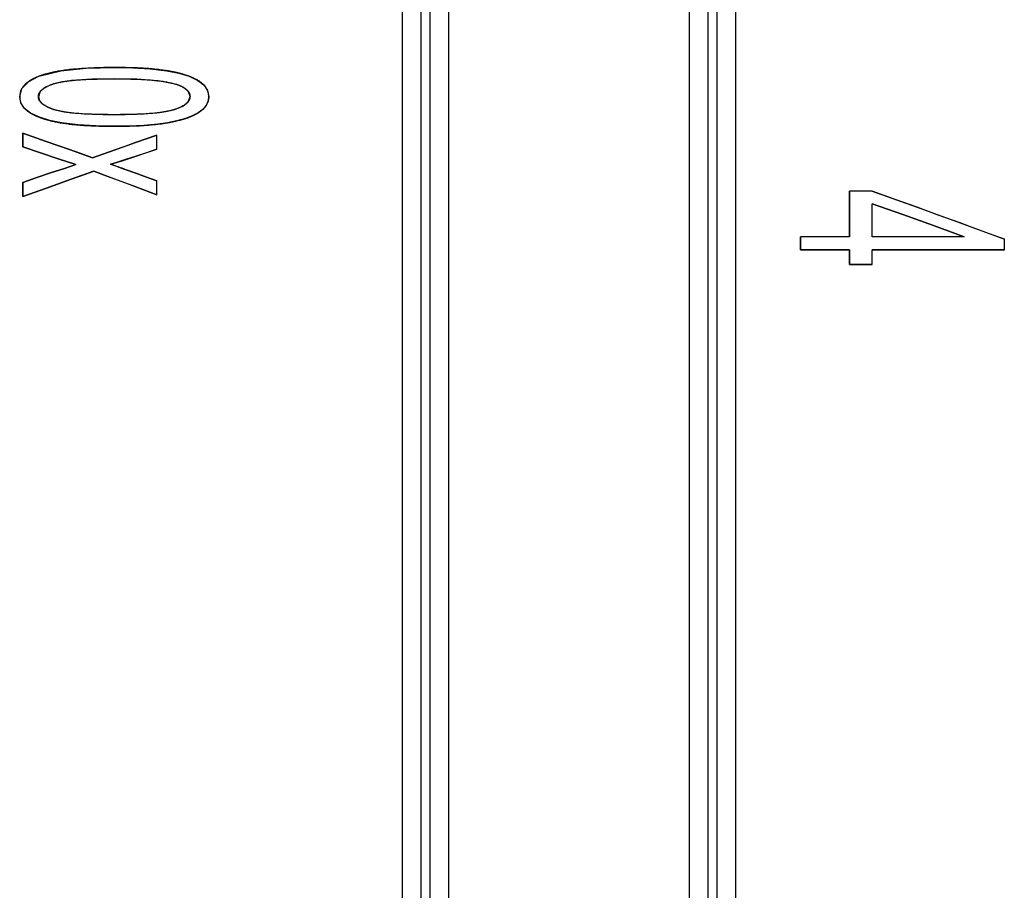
# Model space of a CAD drawing. Header units: millimetres. Extents: x -360 to -91, y -544 to -437.
# Tile 36 of 40: x -183 to -173, y -482 to -472. Entities that reach past the tile are written whole.
import ezdxf

# ---------------------------------------------------------------- set-up
doc = ezdxf.new("R2010")
doc.units = ezdxf.units.MM
doc.header["$LTSCALE"] = 16.335
doc.layers.get('0').update_dxf_attribs({"linetype": 'CONTINUOUS'})

msp = doc.modelspace()

# ---------------------------------------------------------------- linework, layer by layer
at = {"color": 3, "linetype": 'Continuous'}
for p, q in [((-178.629, -493.888), (-178.629, -464.888)), ((-176.029, -493.888), (-176.029, -464.888)), ((-175.529, -523.488), (-175.529, -464.888)), ((-179.129, -523.388), (-179.129, -464.988)), ((-178.829, -523.288), (-178.829, -465.088)), ((-175.829, -523.288), (-175.829, -465.088)), ((-175.729, -523.288), (-175.729, -465.088)), ((-178.929, -523.188), (-178.929, -465.188))]:
    msp.add_line(p, q, dxfattribs=at)
at = {"color": 7, "linetype": 'Continuous'}
for p, q in [((-183.057, -472.953), (-182.819, -472.894)), ((-182.527, -472.866), (-182.556, -472.867)), ((-182.496, -472.864), (-182.527, -472.866)), ((-182.225, -472.858), (-182.265, -472.858)), ((-182.19, -472.858), (-182.225, -472.858)), ((-182.154, -472.859), (-182.19, -472.858)), ((-182.12, -472.859), (-182.154, -472.859)), ((-182.086, -472.86), (-182.12, -472.859)), ((-182.053, -472.861), (-182.086, -472.86)), ((-182.023, -472.862), (-182.053, -472.861)), ((-181.992, -472.863), (-182.023, -472.862)), ((-181.658, -472.895), (-181.673, -472.893)), ((-181.673, -472.893), (-181.546, -472.918)), ((-183.166, -473.008), (-183.057, -472.953)), ((-183.072, -472.959), (-183.077, -472.961)), ((-183.067, -472.957), (-183.072, -472.959)), ((-183.062, -472.955), (-183.067, -472.957)), ((-183.057, -472.953), (-183.062, -472.955)), ((-183.051, -472.951), (-183.057, -472.953)), ((-183.045, -472.949), (-183.051, -472.951)), ((-183.04, -472.947), (-183.045, -472.949)), ((-182.709, -472.998), (-182.692, -472.997)), ((-182.425, -472.982), (-182.381, -472.981)), ((-182.243, -472.979), (-182.206, -472.979)), ((-182.206, -472.979), (-182.169, -472.98)), ((-182.169, -472.98), (-182.133, -472.98)), ((-182.133, -472.98), (-182.098, -472.981)), ((-182.098, -472.981), (-182.063, -472.982)), ((-182.013, -472.984), (-181.987, -472.984)), ((-181.553, -472.917), (-181.563, -472.914)), ((-181.547, -472.918), (-181.553, -472.917)), ((-181.541, -472.92), (-181.547, -472.918)), ((-181.546, -472.918), (-181.434, -472.953)), ((-181.434, -472.953), (-181.339, -472.997)), ((-182.983, -473.071), (-183.042, -473.118)), ((-182.899, -473.035), (-182.983, -473.071)), ((-181.582, -473.037), (-181.568, -473.041)), ((-181.568, -473.041), (-181.564, -473.042)), ((-181.491, -473.075), (-181.568, -473.041)), ((-181.564, -473.042), (-181.56, -473.043)), ((-181.56, -473.043), (-181.556, -473.045)), ((-181.556, -473.045), (-181.553, -473.046)), ((-181.553, -473.046), (-181.549, -473.047)), ((-181.44, -473.12), (-181.491, -473.075)), ((-183.042, -473.118), (-183.062, -473.173)), ((-183.062, -473.173), (-183.05, -473.213)), ((-181.424, -473.171), (-181.44, -473.12)), ((-182.964, -473.284), (-182.898, -473.311)), ((-182.893, -473.312), (-182.898, -473.311)), ((-182.889, -473.314), (-182.893, -473.312)), ((-182.884, -473.315), (-182.889, -473.314)), ((-183.051, -473.395), (-183.146, -473.35)), ((-182.938, -473.43), (-183.051, -473.395)), ((-182.946, -473.428), (-182.93, -473.432)), ((-182.693, -473.35), (-182.708, -473.348)), ((-181.777, -473.348), (-181.793, -473.35)), ((-182.812, -473.456), (-182.938, -473.43)), ((-182.827, -473.454), (-182.812, -473.456)), ((-182.491, -473.487), (-182.46, -473.488)), ((-182.46, -473.488), (-182.434, -473.489)), ((-182.434, -473.489), (-182.405, -473.49)), ((-182.405, -473.49), (-182.374, -473.491)), ((-182.374, -473.491), (-182.341, -473.491)), ((-182.341, -473.491), (-182.309, -473.492)), ((-182.309, -473.492), (-182.276, -473.492)), ((-182.276, -473.492), (-182.214, -473.492)), ((-181.771, -473.47), (-181.751, -473.467)), ((-183.229, -473.568), (-183.229, -473.716)), ((-183.229, -473.716), (-183.229, -473.568)), ((-182.012, -473.669), (-181.781, -473.588)), ((-181.781, -473.588), (-182.012, -473.669)), ((-181.781, -473.741), (-181.781, -473.588)), ((-181.781, -473.741), (-181.781, -473.588)), ((-183.229, -473.716), (-183.039, -473.78)), ((-182.727, -473.744), (-182.476, -473.832)), ((-182.244, -473.751), (-182.012, -473.669)), ((-182.134, -473.857), (-181.781, -473.741)), ((-183.039, -473.78), (-182.848, -473.843)), ((-182.658, -473.907), (-182.848, -473.843)), ((-182.848, -473.843), (-182.658, -473.907)), ((-182.476, -473.832), (-182.244, -473.751)), ((-182.244, -473.751), (-182.476, -473.832)), ((-182.12, -473.852), (-182.174, -473.869)), ((-182.658, -473.907), (-182.779, -473.947)), ((-182.779, -473.947), (-182.658, -473.907)), ((-182.228, -473.886), (-182.283, -473.903)), ((-182.252, -473.913), (-182.283, -473.903)), ((-182.225, -473.922), (-182.252, -473.913)), ((-182.229, -473.887), (-182.197, -473.877)), ((-182.174, -473.869), (-182.228, -473.886)), ((-182.201, -473.931), (-182.225, -473.922)), ((-182.175, -473.94), (-182.201, -473.931)), ((-182.197, -473.877), (-182.169, -473.868)), ((-182.157, -473.946), (-182.175, -473.94)), ((-182.175, -473.94), (-182.123, -473.959)), ((-182.169, -473.868), (-182.134, -473.857)), ((-182.14, -473.952), (-182.157, -473.946)), ((-182.123, -473.959), (-182.14, -473.952)), ((-182.718, -474.068), (-182.974, -474.16)), ((-182.463, -473.977), (-182.718, -474.068)), ((-182.718, -474.068), (-182.614, -474.031)), ((-182.614, -474.031), (-182.463, -473.977)), ((-182.463, -473.977), (-182.329, -474.027)), ((-182.235, -474.062), (-182.463, -473.977)), ((-182.008, -474.147), (-182.235, -474.062)), ((-183.229, -474.098), (-183.229, -474.251)), ((-183.229, -474.251), (-183.229, -474.098)), ((-183.229, -474.251), (-182.974, -474.16)), ((-182.974, -474.16), (-183.229, -474.251)), ((-181.781, -474.232), (-182.008, -474.147)), ((-182.008, -474.147), (-181.781, -474.232)), ((-181.781, -474.232), (-181.781, -474.082)), ((-181.781, -474.232), (-181.781, -474.082)), ((-174.303, -474.192), (-174.303, -474.686)), ((-174.303, -474.686), (-174.303, -474.192)), ((-174.055, -474.192), (-174.303, -474.192)), ((-174.055, -474.192), (-174.303, -474.192)), ((-174.055, -474.686), (-174.055, -474.329)), ((-174.055, -474.686), (-174.055, -474.329)), ((-173.105, -474.537), (-172.629, -474.712)), ((-174.829, -474.686), (-174.829, -474.827)), ((-174.829, -474.827), (-174.829, -474.686)), ((-174.303, -474.686), (-174.829, -474.686)), ((-174.303, -474.686), (-174.829, -474.686)), ((-173.063, -474.686), (-174.055, -474.686)), ((-173.063, -474.686), (-174.055, -474.686)), ((-172.629, -474.827), (-172.629, -474.712)), ((-172.629, -474.827), (-172.629, -474.712)), ((-174.303, -474.827), (-174.829, -474.827)), ((-174.829, -474.827), (-174.303, -474.827)), ((-174.303, -474.827), (-174.303, -474.984)), ((-174.303, -474.984), (-174.303, -474.827)), ((-174.055, -474.984), (-174.055, -474.827)), ((-174.055, -474.984), (-174.055, -474.827)), ((-172.629, -474.827), (-174.055, -474.827)), ((-174.055, -474.827), (-172.629, -474.827)), ((-174.055, -474.984), (-174.303, -474.984)), ((-174.303, -474.984), (-174.055, -474.984))]:
    msp.add_line(p, q, dxfattribs=at)
for points in [[(-182.82, -472.894), (-182.831, -472.896), (-182.841, -472.898), (-182.852, -472.899), (-182.862, -472.901), (-182.873, -472.903), (-182.883, -472.905), (-182.893, -472.907), (-182.903, -472.909), (-182.913, -472.912), (-182.923, -472.914), (-182.932, -472.916), (-182.942, -472.918), (-182.951, -472.921), (-182.96, -472.923), (-182.97, -472.925), (-182.979, -472.928), (-182.988, -472.931)], [(-182.556, -472.867), (-182.574, -472.868), (-182.592, -472.869), (-182.61, -472.871), (-182.628, -472.872), (-182.646, -472.874), (-182.664, -472.875), (-182.681, -472.877), (-182.698, -472.878), (-182.712, -472.88), (-182.726, -472.881), (-182.74, -472.883), (-182.754, -472.885), (-182.767, -472.886), (-182.78, -472.888), (-182.794, -472.89), (-182.807, -472.892), (-182.82, -472.894)], [(-182.819, -472.894), (-182.545, -472.866), (-182.243, -472.858)], [(-182.265, -472.858), (-182.288, -472.858), (-182.31, -472.859), (-182.332, -472.859), (-182.354, -472.859), (-182.375, -472.86), (-182.397, -472.86), (-182.418, -472.861), (-182.439, -472.862), (-182.46, -472.863), (-182.496, -472.864)], [(-182.243, -472.858), (-182.043, -472.861), (-181.853, -472.872), (-181.673, -472.893)], [(-181.87, -472.87), (-181.885, -472.869), (-181.9, -472.868), (-181.915, -472.867), (-181.93, -472.866), (-181.946, -472.865), (-181.961, -472.865), (-181.992, -472.863)], [(-181.673, -472.893), (-181.687, -472.891), (-181.701, -472.889), (-181.716, -472.887), (-181.73, -472.885), (-181.745, -472.883), (-181.759, -472.881), (-181.774, -472.879), (-181.789, -472.878), (-181.804, -472.876), (-181.819, -472.875), (-181.834, -472.873), (-181.849, -472.872), (-181.87, -472.87)], [(-181.563, -472.914), (-181.571, -472.913), (-181.578, -472.911), (-181.586, -472.909), (-181.594, -472.908), (-181.601, -472.906), (-181.609, -472.904), (-181.617, -472.903), (-181.625, -472.901), (-181.633, -472.9), (-181.641, -472.898), (-181.649, -472.897), (-181.658, -472.895)], [(-183.077, -472.961), (-183.083, -472.963), (-183.088, -472.966), (-183.093, -472.968), (-183.098, -472.97), (-183.103, -472.973), (-183.108, -472.975), (-183.113, -472.977), (-183.118, -472.98), (-183.123, -472.982), (-183.127, -472.985), (-183.132, -472.987), (-183.137, -472.99), (-183.141, -472.992), (-183.145, -472.995), (-183.15, -472.998), (-183.154, -473), (-183.158, -473.003), (-183.162, -473.006), (-183.166, -473.008)], [(-182.988, -472.931), (-182.993, -472.932), (-182.999, -472.934), (-183.004, -472.935), (-183.009, -472.937), (-183.014, -472.939), (-183.019, -472.94), (-183.025, -472.942), (-183.03, -472.944), (-183.035, -472.945), (-183.04, -472.947)], [(-182.243, -472.979), (-182.483, -472.984), (-182.704, -472.997), (-182.899, -473.035)], [(-182.899, -473.035), (-182.892, -473.032), (-182.885, -473.03), (-182.877, -473.028), (-182.87, -473.026), (-182.862, -473.024), (-182.855, -473.022), (-182.847, -473.02), (-182.839, -473.019), (-182.831, -473.017), (-182.823, -473.015), (-182.815, -473.013), (-182.807, -473.012), (-182.798, -473.01), (-182.79, -473.009), (-182.781, -473.008), (-182.772, -473.006), (-182.764, -473.005), (-182.755, -473.004), (-182.746, -473.003), (-182.737, -473.001), (-182.728, -473), (-182.718, -472.999), (-182.709, -472.998)], [(-182.692, -472.997), (-182.68, -472.995), (-182.662, -472.994), (-182.644, -472.992), (-182.625, -472.991), (-182.607, -472.99), (-182.588, -472.988), (-182.568, -472.987), (-182.549, -472.986), (-182.529, -472.985), (-182.509, -472.984), (-182.488, -472.984), (-182.467, -472.983), (-182.446, -472.982), (-182.425, -472.982)], [(-182.381, -472.981), (-182.336, -472.98), (-182.313, -472.98), (-182.29, -472.98), (-182.267, -472.979), (-182.243, -472.979)], [(-181.568, -473.041), (-181.77, -473.001), (-181.997, -472.984), (-182.243, -472.979)], [(-182.063, -472.982), (-182.029, -472.983), (-182.013, -472.984)], [(-181.987, -472.984), (-181.967, -472.985), (-181.947, -472.986), (-181.926, -472.987), (-181.907, -472.989), (-181.887, -472.99), (-181.867, -472.991), (-181.852, -472.992), (-181.836, -472.994), (-181.821, -472.995), (-181.806, -472.997), (-181.791, -472.998), (-181.776, -473), (-181.761, -473.001), (-181.747, -473.003), (-181.733, -473.005), (-181.719, -473.007), (-181.705, -473.009), (-181.692, -473.012), (-181.679, -473.014), (-181.666, -473.016), (-181.653, -473.019), (-181.641, -473.022), (-181.629, -473.024), (-181.617, -473.027), (-181.605, -473.03), (-181.593, -473.033), (-181.582, -473.037)], [(-181.435, -472.952), (-181.442, -472.95), (-181.448, -472.948), (-181.455, -472.945), (-181.461, -472.943), (-181.468, -472.941), (-181.475, -472.939), (-181.482, -472.936), (-181.488, -472.934), (-181.495, -472.932), (-181.502, -472.93), (-181.509, -472.928), (-181.517, -472.926), (-181.524, -472.924), (-181.531, -472.922), (-181.541, -472.92)], [(-181.358, -472.987), (-181.363, -472.984), (-181.368, -472.982), (-181.373, -472.979), (-181.378, -472.977), (-181.383, -472.974), (-181.388, -472.972), (-181.394, -472.969), (-181.399, -472.967), (-181.404, -472.965), (-181.41, -472.962), (-181.415, -472.96), (-181.421, -472.958), (-181.426, -472.956), (-181.432, -472.953), (-181.435, -472.952)], [(-181.339, -472.997), (-181.341, -472.996), (-181.344, -472.995), (-181.346, -472.993), (-181.348, -472.992), (-181.351, -472.991), (-181.353, -472.989), (-181.356, -472.988), (-181.358, -472.987)], [(-181.339, -472.997), (-181.275, -473.045), (-181.235, -473.106), (-181.221, -473.173)], [(-181.274, -473.047), (-181.274, -473.047), (-181.277, -473.044), (-181.28, -473.041), (-181.283, -473.038), (-181.286, -473.036), (-181.289, -473.033), (-181.292, -473.03), (-181.295, -473.028), (-181.298, -473.025), (-181.302, -473.022), (-181.305, -473.02), (-181.309, -473.017), (-181.312, -473.015), (-181.316, -473.012), (-181.319, -473.01), (-181.323, -473.007), (-181.327, -473.005), (-181.331, -473.002), (-181.335, -473), (-181.339, -472.997)], [(-183.166, -473.008), (-183.172, -473.012), (-183.177, -473.016), (-183.183, -473.021), (-183.188, -473.025), (-183.193, -473.029), (-183.198, -473.034), (-183.203, -473.038), (-183.207, -473.042), (-183.212, -473.047), (-183.216, -473.052), (-183.22, -473.056), (-183.224, -473.061), (-183.228, -473.066), (-183.231, -473.07), (-183.234, -473.075), (-183.238, -473.08), (-183.241, -473.085), (-183.243, -473.09), (-183.246, -473.095), (-183.248, -473.101), (-183.251, -473.106), (-183.253, -473.111), (-183.255, -473.116), (-183.256, -473.122), (-183.258, -473.127), (-183.259, -473.133), (-183.26, -473.138), (-183.261, -473.144), (-183.262, -473.149), (-183.263, -473.155), (-183.263, -473.161), (-183.263, -473.167), (-183.263, -473.173)], [(-183.263, -473.173), (-183.239, -473.084), (-183.166, -473.008)], [(-183.041, -473.117), (-183.038, -473.114), (-183.036, -473.111), (-183.033, -473.108), (-183.03, -473.105), (-183.027, -473.102), (-183.024, -473.099), (-183.021, -473.097), (-183.017, -473.094), (-183.014, -473.091), (-183.01, -473.088), (-183.006, -473.086), (-183.003, -473.083), (-182.999, -473.08), (-182.995, -473.078), (-182.99, -473.075), (-182.986, -473.073), (-182.982, -473.07), (-182.977, -473.067), (-182.972, -473.065), (-182.967, -473.062), (-182.962, -473.06), (-182.957, -473.057), (-182.952, -473.055), (-182.946, -473.052), (-182.941, -473.05), (-182.935, -473.048), (-182.93, -473.045), (-182.924, -473.043), (-182.918, -473.041), (-182.912, -473.039), (-182.906, -473.037), (-182.899, -473.035)], [(-181.549, -473.047), (-181.545, -473.049), (-181.542, -473.05), (-181.539, -473.051), (-181.535, -473.053), (-181.532, -473.054), (-181.529, -473.056), (-181.525, -473.057), (-181.522, -473.058), (-181.519, -473.06), (-181.516, -473.061), (-181.513, -473.063), (-181.51, -473.064), (-181.507, -473.066), (-181.504, -473.067), (-181.502, -473.069), (-181.499, -473.07), (-181.496, -473.072), (-181.493, -473.074), (-181.491, -473.075)], [(-181.491, -473.075), (-181.49, -473.076), (-181.487, -473.077), (-181.485, -473.079), (-181.482, -473.081), (-181.48, -473.082), (-181.477, -473.084), (-181.475, -473.086), (-181.472, -473.088), (-181.47, -473.09), (-181.468, -473.091), (-181.466, -473.093), (-181.463, -473.095), (-181.461, -473.097), (-181.459, -473.099), (-181.457, -473.101), (-181.455, -473.102), (-181.453, -473.104), (-181.452, -473.106), (-181.45, -473.108), (-181.448, -473.11), (-181.446, -473.112), (-181.445, -473.114), (-181.443, -473.116), (-181.442, -473.118), (-181.44, -473.12), (-181.44, -473.121)], [(-181.221, -473.173), (-181.221, -473.168), (-181.222, -473.163), (-181.222, -473.158), (-181.223, -473.153), (-181.223, -473.148), (-181.224, -473.143), (-181.225, -473.139), (-181.226, -473.134), (-181.227, -473.13), (-181.228, -473.125), (-181.229, -473.121), (-181.231, -473.116), (-181.232, -473.112), (-181.234, -473.108), (-181.235, -473.104), (-181.237, -473.099), (-181.239, -473.095), (-181.241, -473.091), (-181.243, -473.088), (-181.245, -473.084), (-181.248, -473.08), (-181.25, -473.076), (-181.253, -473.072), (-181.255, -473.069), (-181.258, -473.065), (-181.261, -473.061), (-181.264, -473.058), (-181.267, -473.054), (-181.27, -473.051), (-181.274, -473.047)], [(-183.263, -473.173), (-183.263, -473.178), (-183.263, -473.183), (-183.263, -473.188), (-183.262, -473.192), (-183.262, -473.197), (-183.261, -473.202), (-183.26, -473.207), (-183.259, -473.211), (-183.258, -473.216), (-183.257, -473.221), (-183.256, -473.225), (-183.254, -473.23), (-183.253, -473.234), (-183.251, -473.238), (-183.25, -473.242), (-183.248, -473.247), (-183.246, -473.251), (-183.244, -473.255), (-183.242, -473.259), (-183.24, -473.262), (-183.237, -473.266), (-183.235, -473.27), (-183.232, -473.274), (-183.23, -473.277), (-183.227, -473.281), (-183.224, -473.285), (-183.221, -473.288), (-183.218, -473.292), (-183.215, -473.295), (-183.212, -473.299)], [(-183.146, -473.35), (-183.21, -473.301), (-183.25, -473.24), (-183.263, -473.173)], [(-183.062, -473.173), (-183.062, -473.172), (-183.062, -473.171), (-183.062, -473.17), (-183.062, -473.169), (-183.061, -473.168), (-183.061, -473.168), (-183.061, -473.167), (-183.061, -473.166), (-183.061, -473.165)], [(-183.02, -473.248), (-183.023, -473.246), (-183.025, -473.244), (-183.028, -473.242), (-183.03, -473.239), (-183.032, -473.237), (-183.034, -473.235), (-183.036, -473.233), (-183.038, -473.23), (-183.04, -473.228), (-183.042, -473.226), (-183.044, -473.224), (-183.046, -473.221), (-183.047, -473.219), (-183.049, -473.217), (-183.05, -473.214), (-183.051, -473.212), (-183.053, -473.21), (-183.054, -473.207), (-183.055, -473.205), (-183.056, -473.202), (-183.057, -473.2), (-183.058, -473.198), (-183.058, -473.195), (-183.059, -473.193), (-183.06, -473.19), (-183.06, -473.188), (-183.061, -473.185), (-183.061, -473.183), (-183.061, -473.18), (-183.061, -473.178), (-183.062, -473.175), (-183.062, -473.173)], [(-183.061, -473.165), (-183.061, -473.163), (-183.061, -473.161), (-183.061, -473.159), (-183.06, -473.157), (-183.06, -473.155), (-183.059, -473.153), (-183.059, -473.151), (-183.058, -473.149), (-183.058, -473.147), (-183.057, -473.145), (-183.056, -473.143), (-183.056, -473.142), (-183.055, -473.14), (-183.054, -473.138), (-183.053, -473.136), (-183.052, -473.134), (-183.051, -473.132), (-183.05, -473.13), (-183.049, -473.128), (-183.048, -473.127), (-183.047, -473.125), (-183.045, -473.123), (-183.044, -473.121), (-183.043, -473.119), (-183.042, -473.118), (-183.041, -473.117)], [(-183.05, -473.213), (-183.018, -473.251), (-182.964, -473.284)], [(-181.587, -473.311), (-181.503, -473.274), (-181.444, -473.227), (-181.424, -473.171)], [(-181.424, -473.171), (-181.425, -473.174), (-181.425, -473.176), (-181.425, -473.178), (-181.425, -473.18), (-181.425, -473.183), (-181.426, -473.185), (-181.426, -473.187), (-181.426, -473.189), (-181.427, -473.191), (-181.427, -473.194), (-181.428, -473.196), (-181.429, -473.198), (-181.43, -473.2), (-181.43, -473.202), (-181.431, -473.204), (-181.432, -473.206), (-181.433, -473.208), (-181.434, -473.211), (-181.435, -473.213), (-181.437, -473.215), (-181.438, -473.217), (-181.439, -473.219), (-181.44, -473.221), (-181.442, -473.223), (-181.443, -473.225), (-181.444, -473.226), (-181.445, -473.227)], [(-181.44, -473.121), (-181.439, -473.122), (-181.438, -473.124), (-181.436, -473.126), (-181.435, -473.128), (-181.434, -473.13), (-181.433, -473.132), (-181.432, -473.134), (-181.431, -473.136), (-181.431, -473.138), (-181.43, -473.14), (-181.429, -473.142), (-181.428, -473.144), (-181.428, -473.146), (-181.427, -473.148), (-181.427, -473.15), (-181.426, -473.152), (-181.426, -473.154), (-181.426, -473.156), (-181.425, -473.159), (-181.425, -473.161), (-181.425, -473.163), (-181.425, -473.165), (-181.425, -473.167), (-181.424, -473.169), (-181.424, -473.171)], [(-181.221, -473.173), (-181.229, -473.223), (-181.251, -473.269), (-181.287, -473.31)], [(-181.229, -473.223), (-181.228, -473.221), (-181.227, -473.219), (-181.227, -473.216), (-181.226, -473.213), (-181.225, -473.21), (-181.225, -473.208), (-181.224, -473.205), (-181.224, -473.202), (-181.223, -473.199), (-181.223, -473.196), (-181.222, -473.193), (-181.222, -473.19), (-181.222, -473.187), (-181.222, -473.184), (-181.221, -473.182), (-181.221, -473.179), (-181.221, -473.176), (-181.221, -473.173)], [(-183.212, -473.299), (-183.211, -473.3), (-183.208, -473.303), (-183.205, -473.305), (-183.203, -473.308), (-183.2, -473.31), (-183.197, -473.313), (-183.194, -473.316), (-183.191, -473.318), (-183.188, -473.321), (-183.185, -473.323), (-183.182, -473.326), (-183.178, -473.328), (-183.175, -473.331), (-183.172, -473.333), (-183.168, -473.336), (-183.165, -473.338), (-183.161, -473.34), (-183.157, -473.343), (-183.154, -473.345), (-183.15, -473.347), (-183.146, -473.35)], [(-183.012, -473.255), (-183.013, -473.254), (-183.014, -473.253), (-183.015, -473.253), (-183.016, -473.252), (-183.017, -473.251), (-183.018, -473.25), (-183.019, -473.25), (-183.019, -473.249), (-183.02, -473.248)], [(-182.935, -473.297), (-182.939, -473.296), (-182.943, -473.294), (-182.947, -473.292), (-182.951, -473.29), (-182.955, -473.288), (-182.959, -473.286), (-182.963, -473.285), (-182.967, -473.283), (-182.97, -473.281), (-182.974, -473.279), (-182.978, -473.277), (-182.981, -473.275), (-182.985, -473.273), (-182.988, -473.271), (-182.991, -473.269), (-182.994, -473.267), (-182.997, -473.265), (-183, -473.263), (-183.003, -473.261), (-183.006, -473.259), (-183.009, -473.257), (-183.012, -473.255)], [(-182.898, -473.311), (-182.901, -473.31), (-182.904, -473.309), (-182.907, -473.308), (-182.91, -473.307), (-182.913, -473.306), (-182.915, -473.305), (-182.918, -473.304), (-182.921, -473.303), (-182.924, -473.302), (-182.927, -473.301), (-182.929, -473.3), (-182.932, -473.298), (-182.935, -473.297)], [(-182.898, -473.311), (-182.703, -473.349), (-182.482, -473.363), (-182.243, -473.368)], [(-182.708, -473.348), (-182.717, -473.347), (-182.726, -473.346), (-182.735, -473.345), (-182.744, -473.344), (-182.753, -473.343), (-182.762, -473.341), (-182.77, -473.34), (-182.779, -473.339), (-182.788, -473.337), (-182.796, -473.336), (-182.805, -473.334), (-182.813, -473.333), (-182.821, -473.331), (-182.83, -473.329), (-182.838, -473.327), (-182.846, -473.325), (-182.854, -473.323), (-182.861, -473.321), (-182.869, -473.319), (-182.877, -473.317), (-182.884, -473.315)], [(-182.243, -473.368), (-182.003, -473.363), (-181.782, -473.349), (-181.587, -473.311)], [(-181.587, -473.311), (-181.594, -473.313), (-181.601, -473.315), (-181.609, -473.317), (-181.616, -473.319), (-181.624, -473.321), (-181.631, -473.323), (-181.639, -473.325), (-181.647, -473.327), (-181.655, -473.329), (-181.663, -473.331), (-181.671, -473.332), (-181.68, -473.334), (-181.688, -473.336), (-181.696, -473.337), (-181.705, -473.338), (-181.714, -473.34), (-181.722, -473.341), (-181.731, -473.342), (-181.74, -473.344), (-181.749, -473.345), (-181.758, -473.346), (-181.768, -473.347), (-181.777, -473.348)], [(-181.445, -473.227), (-181.448, -473.23), (-181.45, -473.233), (-181.453, -473.236), (-181.456, -473.239), (-181.459, -473.242), (-181.462, -473.245), (-181.465, -473.248), (-181.469, -473.251), (-181.472, -473.253), (-181.476, -473.256), (-181.48, -473.259), (-181.484, -473.262), (-181.488, -473.264), (-181.492, -473.267), (-181.496, -473.27), (-181.5, -473.272), (-181.505, -473.275), (-181.509, -473.277), (-181.514, -473.28), (-181.519, -473.283), (-181.524, -473.285), (-181.529, -473.288), (-181.534, -473.29), (-181.54, -473.293), (-181.545, -473.295), (-181.551, -473.297), (-181.557, -473.3), (-181.562, -473.302), (-181.568, -473.304), (-181.575, -473.306), (-181.581, -473.309), (-181.587, -473.311)], [(-181.287, -473.31), (-181.337, -473.348), (-181.4, -473.381), (-181.474, -473.408)], [(-181.338, -473.349), (-181.337, -473.348), (-181.333, -473.346), (-181.33, -473.343), (-181.327, -473.341), (-181.323, -473.339), (-181.32, -473.337), (-181.317, -473.334), (-181.313, -473.332), (-181.31, -473.33), (-181.307, -473.327), (-181.304, -473.325), (-181.301, -473.322), (-181.298, -473.32), (-181.295, -473.318), (-181.293, -473.315), (-181.29, -473.313), (-181.287, -473.31)], [(-181.287, -473.31), (-181.283, -473.307), (-181.28, -473.304), (-181.277, -473.3), (-181.274, -473.297), (-181.27, -473.294), (-181.267, -473.29), (-181.264, -473.287), (-181.262, -473.283), (-181.259, -473.28), (-181.256, -473.277), (-181.254, -473.273), (-181.251, -473.27), (-181.249, -473.266), (-181.247, -473.263), (-181.245, -473.26), (-181.243, -473.257), (-181.241, -473.253), (-181.24, -473.25), (-181.238, -473.247), (-181.236, -473.244), (-181.235, -473.24), (-181.234, -473.237), (-181.232, -473.234), (-181.231, -473.23), (-181.23, -473.227), (-181.229, -473.223)], [(-183.146, -473.35), (-183.143, -473.352), (-183.139, -473.354), (-183.136, -473.356), (-183.132, -473.358), (-183.129, -473.36), (-183.125, -473.361), (-183.122, -473.363), (-183.118, -473.365), (-183.114, -473.367), (-183.111, -473.369), (-183.107, -473.371)], [(-183.107, -473.371), (-183.103, -473.373), (-183.098, -473.375), (-183.094, -473.377), (-183.089, -473.379), (-183.085, -473.381), (-183.081, -473.383), (-183.076, -473.385), (-183.071, -473.387), (-183.067, -473.389), (-183.062, -473.391), (-183.057, -473.392), (-183.053, -473.394), (-183.05, -473.395)], [(-183.05, -473.395), (-183.043, -473.398), (-183.037, -473.4), (-183.03, -473.403), (-183.023, -473.405), (-183.017, -473.407), (-183.01, -473.409), (-183.003, -473.412), (-182.996, -473.414), (-182.989, -473.416), (-182.982, -473.418), (-182.975, -473.42), (-182.968, -473.422), (-182.96, -473.424), (-182.953, -473.426), (-182.946, -473.428)], [(-182.358, -473.367), (-182.402, -473.366), (-182.424, -473.365), (-182.445, -473.365), (-182.466, -473.364), (-182.487, -473.363), (-182.507, -473.363), (-182.527, -473.362), (-182.547, -473.361), (-182.566, -473.36), (-182.585, -473.358), (-182.604, -473.357), (-182.623, -473.356), (-182.641, -473.354), (-182.66, -473.353), (-182.677, -473.351), (-182.693, -473.35)], [(-182.243, -473.368), (-182.267, -473.368), (-182.29, -473.368), (-182.313, -473.367), (-182.336, -473.367), (-182.358, -473.367)], [(-181.793, -473.35), (-181.806, -473.351), (-181.824, -473.353), (-181.842, -473.354), (-181.861, -473.356), (-181.879, -473.357), (-181.898, -473.358), (-181.918, -473.36), (-181.937, -473.361), (-181.957, -473.362), (-181.977, -473.363), (-181.998, -473.363), (-182.019, -473.364), (-182.04, -473.365), (-182.061, -473.365), (-182.083, -473.366), (-182.105, -473.366), (-182.127, -473.367), (-182.15, -473.367), (-182.173, -473.367), (-182.196, -473.368), (-182.219, -473.368), (-182.243, -473.368)], [(-181.474, -473.408), (-181.566, -473.434), (-181.666, -473.454), (-181.771, -473.47)], [(-181.666, -473.454), (-181.654, -473.452), (-181.643, -473.45), (-181.631, -473.448), (-181.62, -473.446), (-181.609, -473.443), (-181.598, -473.441), (-181.587, -473.439), (-181.576, -473.436), (-181.566, -473.434), (-181.554, -473.431), (-181.542, -473.428), (-181.53, -473.425), (-181.519, -473.422), (-181.507, -473.418), (-181.496, -473.415), (-181.485, -473.412), (-181.474, -473.408)], [(-181.474, -473.408), (-181.469, -473.407), (-181.463, -473.405), (-181.458, -473.403), (-181.453, -473.402), (-181.448, -473.4), (-181.443, -473.398), (-181.438, -473.396), (-181.433, -473.394), (-181.428, -473.392), (-181.423, -473.391), (-181.418, -473.389), (-181.414, -473.387), (-181.409, -473.385), (-181.404, -473.383), (-181.4, -473.381)], [(-181.4, -473.381), (-181.396, -473.379), (-181.391, -473.377), (-181.387, -473.375), (-181.383, -473.373), (-181.379, -473.371), (-181.375, -473.369), (-181.371, -473.367), (-181.368, -473.365), (-181.364, -473.363), (-181.36, -473.361), (-181.356, -473.359), (-181.353, -473.357), (-181.349, -473.355), (-181.345, -473.353), (-181.342, -473.351), (-181.338, -473.349)], [(-182.93, -473.432), (-182.922, -473.434), (-182.915, -473.436), (-182.907, -473.438), (-182.899, -473.439), (-182.891, -473.441), (-182.884, -473.443), (-182.876, -473.444), (-182.868, -473.446), (-182.86, -473.448), (-182.852, -473.449), (-182.843, -473.451), (-182.835, -473.452), (-182.827, -473.454)], [(-182.243, -473.492), (-182.442, -473.489), (-182.632, -473.478), (-182.812, -473.456)], [(-182.812, -473.456), (-182.798, -473.458), (-182.783, -473.46), (-182.769, -473.462), (-182.754, -473.464), (-182.74, -473.466), (-182.725, -473.468), (-182.71, -473.47), (-182.696, -473.472), (-182.681, -473.473), (-182.666, -473.475), (-182.651, -473.476), (-182.636, -473.477), (-182.615, -473.479)], [(-182.615, -473.479), (-182.6, -473.48), (-182.584, -473.482), (-182.569, -473.483), (-182.554, -473.484), (-182.538, -473.484), (-182.523, -473.485), (-182.491, -473.487)], [(-181.771, -473.47), (-181.922, -473.483), (-182.08, -473.49), (-182.243, -473.492)], [(-182.214, -473.492), (-182.186, -473.492), (-182.158, -473.492), (-182.13, -473.491), (-182.103, -473.491), (-182.076, -473.49), (-182.049, -473.489), (-182.023, -473.488), (-181.996, -473.487), (-181.971, -473.486), (-181.945, -473.485), (-181.919, -473.483), (-181.894, -473.482), (-181.869, -473.48), (-181.844, -473.478), (-181.82, -473.475), (-181.795, -473.473), (-181.771, -473.47)], [(-181.751, -473.467), (-181.742, -473.466), (-181.732, -473.465), (-181.722, -473.463), (-181.713, -473.462), (-181.703, -473.46), (-181.694, -473.459), (-181.684, -473.457), (-181.675, -473.456), (-181.666, -473.454)], [(-183.229, -473.568), (-182.978, -473.656), (-182.727, -473.744)], [(-182.727, -473.744), (-182.853, -473.7), (-182.978, -473.656), (-183.229, -473.568)], [(-182.848, -473.843), (-183.039, -473.78), (-183.229, -473.716)], [(-182.476, -473.832), (-182.602, -473.788), (-182.727, -473.744)], [(-182.012, -473.669), (-182.128, -473.71), (-182.244, -473.751)], [(-181.781, -473.741), (-181.894, -473.778), (-182.007, -473.815), (-182.12, -473.852)], [(-183.229, -474.098), (-183.079, -474.047), (-182.929, -473.997), (-182.779, -473.947)], [(-182.779, -473.947), (-182.929, -473.997), (-183.079, -474.047), (-183.229, -474.098)], [(-182.283, -473.903), (-182.269, -473.899), (-182.229, -473.887)], [(-182.283, -473.903), (-182.229, -473.921), (-182.175, -473.94)], [(-182.123, -473.959), (-182.009, -474), (-181.895, -474.041), (-181.781, -474.082)], [(-181.781, -474.082), (-181.895, -474.041), (-182.009, -474), (-182.123, -473.959)], [(-182.974, -474.16), (-182.846, -474.114), (-182.718, -474.068)], [(-182.329, -474.027), (-182.122, -474.104), (-182.008, -474.147)], [(-174.055, -474.192), (-173.58, -474.364), (-173.105, -474.537)], [(-173.105, -474.537), (-173.342, -474.451), (-173.58, -474.364), (-173.796, -474.286), (-174.055, -474.192)], [(-174.055, -474.329), (-173.724, -474.447), (-173.394, -474.566), (-173.063, -474.686)], [(-173.063, -474.686), (-173.394, -474.566), (-173.724, -474.447), (-174.055, -474.329)], [(-172.629, -474.712), (-172.788, -474.653), (-172.946, -474.595), (-173.105, -474.537)]]:
    msp.add_lwpolyline(points, dxfattribs=at)

doc.saveas('drawing.dxf')
